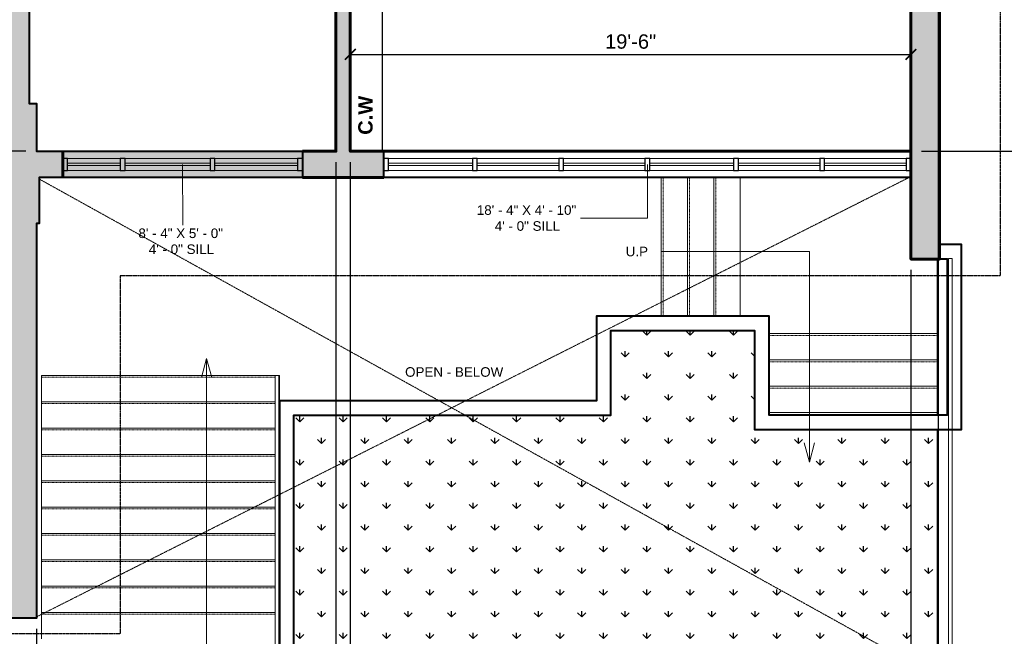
# Model space of a CAD drawing. Header units: inches. Extents: x -2078 to 109126, y -964 to 6385.
# Tile 164 of 256: x 26750 to 27161, y 3664 to 3922. Entities that reach past the tile are written whole.
import ezdxf

# ---------------------------------------------------------------- set-up
doc = ezdxf.new("R2010")
doc.units = ezdxf.units.IN
doc.header["$MEASUREMENT"] = 0
doc.linetypes.add('HIDDEN2', pattern=[0.1875, 0.125, -0.0625])
doc.linetypes.add('Overhead 1_16_', pattern=[0.101562, 0.0625, -0.039062])
for name, color, linetype, lineweight in [('A-ANNO', 2, 'Continuous', 5), ('A-ANNO-DIMS', 1, 'Continuous', 9), ('A-CASE', 4, 'Continuous', 9), ('A-DETL-THIN', 151, 'Continuous', 9), ('A-FLOR', 6, 'Continuous', 18), ('A-GLAZ-CURT', 52, 'Continuous', 9), ('A-GLAZ-CWMG', 51, 'Continuous', 9), ('A-HIDDEN', 2, 'HIDDEN2', 18), ('A-RAILING', 4, 'Continuous', 9), ('A-STRS', 4, 'Continuous', 9), ('A-WALL', 3, 'Continuous', 40), ('A-WINDOWS', 2, 'Continuous', 18), ('Q-CASE', 4, 'Continuous', 30)]:
    doc.layers.add(name, color=color, linetype=linetype, lineweight=lineweight)
doc.layers.add('A-HATCH', color=9, linetype='Continuous')
doc.styles.add('Arial_2', font='arial.ttf', dxfattribs={"height": 3})
doc.styles.add('Arial_B', font='arialbd.ttf', dxfattribs={"height": 4.5})
doc.styles.add('JC', font='arial.ttf', dxfattribs={"height": 0.125})
doc.dimstyles.new('JC-DIMS', dxfattribs={"dimtxt": 0.125, "dimasz": 0.09375, "dimexe": 0.09375, "dimexo": 0.09375, "dimgap": 0.046875, "dimtad": 1, "dimdec": 1, "dimzin": 0, "dimdsep": 46, "dimlunit": 4, "dimtxsty": 'JC', "dimblk": 'ARCHTICK', "dimcen": 0.09, "dimclrd": 1, "dimclre": 1, "dimclrt": 256, "dimadec": 0, "dimazin": 0, "dimtfac": 1, "dimtdec": 1, "dimtofl": 0, "dimtmove": 1, "dimatfit": 3, "dimfxl": 1, "dimtolj": 1, "dimtzin": 0, "dimarcsym": 0})

# ---------------------------------------------------------------- blocks, each defined once
blk = doc.blocks.new('System Panel - Glazed-1584002-3RD FL')
at = {"layer": 'A-GLAZ-CURT', "lineweight": 18}
for p, q in [((11, 0.5), (-11, 0.5)), ((-11, 0.5), (-11, -0.5)), ((11, -0.5), (11, 0.5)), ((-11, -0.5), (11, -0.5))]:
    blk.add_line(p, q, dxfattribs=at)
blk = doc.blocks.new('System Panel - Glazed-1580688-3RD FL')
at = {"layer": 'A-GLAZ-CURT', "lineweight": 18}
for p, q in [((17.5, 0.5), (-17.5, 0.5)), ((-17.5, 0.5), (-17.5, -0.5)), ((17.5, -0.5), (17.5, 0.5)), ((-17.5, -0.5), (17.5, -0.5))]:
    blk.add_line(p, q, dxfattribs=at)
blk = doc.blocks.new('Instance - Opening - 16_ x 24_-1583730-3RD FL')
at = {"layer": 'A-WINDOWS'}
for p, q in [((-50, -5.5), (-50, 5.5)), ((-50, 5.5), (50, 5.5)), ((50, 5.5), (50, -5.5)), ((50, -5.5), (-50, -5.5))]:
    blk.add_line(p, q, dxfattribs=at)
blk = doc.blocks.new('Instance - Opening - 16_ x 24_-1685121-3RD FL')
at = {"layer": 'A-WINDOWS'}
for p, q in [((-110, -5.5), (-110, 5.5)), ((-110, 5.5), (110, 5.5)), ((110, 5.5), (110, -5.5)), ((110, -5.5), (-110, -5.5))]:
    blk.add_line(p, q, dxfattribs=at)
blk = doc.blocks.new('System Panel - Glazed-1584003-3RD FL')
at = {"layer": 'A-GLAZ-CURT', "lineweight": 18}
for p, q in [((17.75, 0.5), (-17.75, 0.5)), ((-17.75, 0.5), (-17.75, -0.5)), ((17.75, -0.5), (17.75, 0.5)), ((-17.75, -0.5), (17.75, -0.5))]:
    blk.add_line(p, q, dxfattribs=at)
blk = doc.blocks.new('System Panel - Glazed-1584004-3RD FL')
at = {"layer": 'A-GLAZ-CURT', "lineweight": 18}
for p, q in [((17.25, 0.5), (-17.25, 0.5)), ((-17.25, 0.5), (-17.25, -0.5)), ((17.25, -0.5), (17.25, 0.5)), ((-17.25, -0.5), (17.25, -0.5))]:
    blk.add_line(p, q, dxfattribs=at)
blk = doc.blocks.new('Rectangular Mullion - 2_5_ x 5_ rectangular-V2-3RD FL')
at = {"layer": 'A-GLAZ-CWMG', "lineweight": 30}
for p, q in [((0, 2.5), (-2, 2.5)), ((-2, 2.5), (-2, -2.5)), ((0, -2.5), (0, 2.5)), ((-2, -2.5), (0, -2.5))]:
    blk.add_line(p, q, dxfattribs=at)
blk = doc.blocks.new('Rectangular Mullion - 2_5_ x 5_ rectangular-V3-3RD FL')
at = {"layer": 'A-GLAZ-CWMG', "lineweight": 30}
for p, q in [((-2, 2.5), (0, 2.5)), ((-2, -2.5), (-2, 2.5)), ((0, 2.5), (0, -2.5)), ((0, -2.5), (-2, -2.5))]:
    blk.add_line(p, q, dxfattribs=at)
blk = doc.blocks.new('Rectangular Mullion - 2_5_ x 5_ rectangular-1583997-3RD FL')
at = {"layer": 'A-GLAZ-CWMG'}
for p, q in [((685.36, -233.93), (663.36, -233.93)), ((685.36, -238.93), (663.36, -238.93))]:
    blk.add_line(p, q, dxfattribs=at)
blk = doc.blocks.new('Rectangular Mullion - 2_5_ x 5_ rectangular-V4-3RD FL')
at = {"layer": 'A-GLAZ-CWMG', "lineweight": 30}
for p, q in [((-1, 2.5), (1, 2.5)), ((-1, -2.5), (-1, 2.5)), ((1, 2.5), (1, -2.5)), ((1, -2.5), (-1, -2.5))]:
    blk.add_line(p, q, dxfattribs=at)
blk = doc.blocks.new('Rectangular Mullion - 2_5_ x 5_ rectangular-1583998-3RD FL')
at = {"layer": 'A-GLAZ-CWMG'}
for p, q in [((722.86, -233.93), (687.36, -233.93)), ((722.86, -238.93), (687.36, -238.93))]:
    blk.add_line(p, q, dxfattribs=at)
blk = doc.blocks.new('Rectangular Mullion - 2_5_ x 5_ rectangular-1583999-3RD FL')
at = {"layer": 'A-GLAZ-CWMG'}
for p, q in [((759.36, -233.93), (724.86, -233.93)), ((759.36, -238.93), (724.86, -238.93))]:
    blk.add_line(p, q, dxfattribs=at)
blk = doc.blocks.new('System Panel - Glazed-V5-3RD FL')
at = {"layer": 'A-GLAZ-CURT', "lineweight": 18}
for p, q in [((17, 0.5), (-17, 0.5)), ((-17, 0.5), (-17, -0.5)), ((17, -0.5), (17, 0.5)), ((-17, -0.5), (17, -0.5))]:
    blk.add_line(p, q, dxfattribs=at)
blk = doc.blocks.new('Rectangular Mullion - 2_5_ x 5_ rectangular-1575378-3RD FL')
at = {"layer": 'A-GLAZ-CWMG'}
for p, q in [((206.91, 464.57), (171.91, 464.57)), ((206.91, 459.57), (171.91, 459.57))]:
    blk.add_line(p, q, dxfattribs=at)
blk = doc.blocks.new('Rectangular Mullion - 2_5_ x 5_ rectangular-1580683-3RD FL')
at = {"layer": 'A-GLAZ-CWMG'}
for p, q in [((-513.2, -381.94), (-547.2, -381.94)), ((-513.2, -386.94), (-547.2, -386.94))]:
    blk.add_line(p, q, dxfattribs=at)
blk = doc.blocks.new('Top Rail Type - Top Rail_Internal_-1593777-3RD FL')
at = {"layer": 'A-RAILING'}
for p, q in [((750.01, -324.59), (750.01, -467.59)), ((751.51, -467.59), (751.51, -324.59))]:
    blk.add_line(p, q, dxfattribs=at)
at = {"layer": 'A-RAILING', "flags": 128}
for points in [[(750.68, -324.59), (750.76, -324.59), (750.84, -324.59)], [(750.84, -467.59), (750.76, -467.59), (750.68, -467.59)]]:
    blk.add_lwpolyline(points, dxfattribs=at)
blk = doc.blocks.new('Top Rail Type - Top Rail_Internal_-V6-3RD FL')
at = {"layer": 'A-RAILING'}
for p, q in [((751.51, -324.59), (750.01, -324.59)), ((750.01, -324.59), (750.01, -467.59)), ((751.51, -324.59), (751.51, -467.59)), ((751.51, -467.59), (750.01, -467.59))]:
    blk.add_line(p, q, dxfattribs=at)
blk = doc.blocks.new('Top Rail Type - Top Rail_Internal_-1673970-3RD FL')
at = {"layer": 'A-RAILING'}
for p, q in [((1031.08, -275.68), (1031.08, -453.18)), ((1031.92, -275.68), (1031.74, -275.68)), ((1032.58, -454.68), (1032.58, -275.68)), ((936.83, -453.84), (936.83, -454.02)), ((936.83, -454.68), (1032.58, -454.68)), ((1031.08, -453.18), (952.93, -453.18))]:
    blk.add_line(p, q, dxfattribs=at)
blk.add_open_spline([(1031.74, -453.84), (1031.75, -453.85), (1031.78, -453.89), (1031.83, -453.93), (1031.88, -453.98), (1031.91, -454.01), (1031.92, -454.02)], degree=3, knots=[0.46086968, 0.46086968, 0.46086968, 0.46086968, 0.47916667, 0.5, 0.52083333, 0.53913032, 0.53913032, 0.53913032, 0.53913032], dxfattribs=at)
blk = doc.blocks.new('Top Rail Type - Top Rail_Internal_-V9-3RD FL')
at = {"layer": 'A-RAILING'}
for p, q in [((1032.58, -275.68), (1031.08, -275.68)), ((1031.08, -275.68), (1031.08, -453.18)), ((1032.58, -275.68), (1032.58, -454.68)), ((936.83, -454.68), (936.83, -453.18)), ((1032.58, -454.68), (936.83, -454.68)), ((1031.08, -453.18), (952.93, -453.18))]:
    blk.add_line(p, q, dxfattribs=at)
blk = doc.blocks.new('Casework 26 - Casework 10-1695036-3RD FL')
at = {"layer": 'Q-CASE'}
for p, q in [((-600.76, -169.3), (-614.26, -169.3)), ((-614.26, -169.3), (-614.26, -280.92)), ((-600.76, -280.92), (-600.76, -169.3)), ((-614.26, -280.92), (-600.76, -280.92))]:
    blk.add_line(p, q, dxfattribs=at)
blk = doc.blocks.new('_ArchTick')
at = {"color": 0, "linetype": 'ByBlock', "const_width": 0.15}
blk.add_lwpolyline([(-0.5, -0.5), (0.5, 0.5)], dxfattribs=at)
blk = doc.blocks.new('*D771')
at = {"layer": 'A-ANNO-DIMS', "color": 1, "lineweight": -2, "transparency": 16777216}
for p, q in [((27137.82, 4169.02), (27474.21, 4169.02)), ((27469.71, 3867.02), (27469.71, 4169.02)), ((27126.82, 3867.02), (27474.21, 3867.02))]:
    blk.add_line(p, q, dxfattribs=at)
at = {"layer": 'Defpoints', "color": 0, "transparency": 16777216}
for p in [(27133.32, 4169.02), (27469.71, 4169.02), (27122.32, 3867.02)]:
    blk.add_point(p, dxfattribs=at)
at = {"layer": 'A-ANNO-DIMS', "color": 1, "lineweight": -2, "transparency": 16777216, "xscale": 4.5, "yscale": 4.5, "zscale": 4.5}
for p, rotation in [((27469.71, 4169.02), 90), ((27469.71, 3867.02), 270)]:
    blk.add_blockref('_ArchTick', p, dxfattribs=dict(at, rotation=rotation))
at = {"layer": 'A-ANNO-DIMS', "transparency": 16777216, "insert": (27464.4, 4018.02), "char_height": 6, "width": 0.4874, "attachment_point": 5, "rotation": 90, "style": 'JC'}
blk.add_mtext('\\A1;25\'-2"', dxfattribs=at)
blk = doc.blocks.new('*D773')
at = {"layer": 'A-ANNO-DIMS', "color": 1, "lineweight": -2, "transparency": 16777216}
for p, q in [((26888.32, 3862.52), (26888.32, 3379.5)), ((27122.32, 3817.45), (27122.32, 3379.5)), ((26888.32, 3384), (27122.32, 3384))]:
    blk.add_line(p, q, dxfattribs=at)
at = {"layer": 'Defpoints', "color": 0, "transparency": 16777216}
for p in [(26888.32, 3867.02), (27122.32, 3821.95), (27122.32, 3384)]:
    blk.add_point(p, dxfattribs=at)
at = {"layer": 'A-ANNO-DIMS', "color": 1, "lineweight": -2, "transparency": 16777216, "xscale": 4.5, "yscale": 4.5, "zscale": 4.5, "rotation": 180}
blk.add_blockref('_ArchTick', (26888.32, 3384), dxfattribs=at)
at = {"layer": 'A-ANNO-DIMS', "color": 1, "lineweight": -2, "transparency": 16777216, "xscale": 4.5, "yscale": 4.5, "zscale": 4.5}
blk.add_blockref('_ArchTick', (27122.32, 3384), dxfattribs=at)
at = {"layer": 'A-ANNO-DIMS', "transparency": 16777216, "insert": (27005.32, 3389.32), "char_height": 6, "width": 0.4874, "attachment_point": 5, "style": 'JC'}
blk.add_mtext('\\A1;19\'-6"', dxfattribs=at)
blk = doc.blocks.new('*D775')
at = {"layer": 'A-ANNO-DIMS', "color": 1, "lineweight": -2, "transparency": 16777216}
for p, q in [((26882.32, 3862.52), (26882.32, 3379.5)), ((26757.32, 3667.5), (26757.32, 3379.5)), ((26757.32, 3384), (26882.32, 3384))]:
    blk.add_line(p, q, dxfattribs=at)
at = {"layer": 'Defpoints', "color": 0, "transparency": 16777216}
for p in [(26882.32, 3867.02), (26757.32, 3672), (26882.32, 3384)]:
    blk.add_point(p, dxfattribs=at)
at = {"layer": 'A-ANNO-DIMS', "color": 1, "lineweight": -2, "transparency": 16777216, "xscale": 4.5, "yscale": 4.5, "zscale": 4.5, "rotation": 180}
blk.add_blockref('_ArchTick', (26757.32, 3384), dxfattribs=at)
at = {"layer": 'A-ANNO-DIMS', "color": 1, "lineweight": -2, "transparency": 16777216, "xscale": 4.5, "yscale": 4.5, "zscale": 4.5}
blk.add_blockref('_ArchTick', (26882.32, 3384), dxfattribs=at)
at = {"layer": 'A-ANNO-DIMS', "transparency": 16777216, "insert": (26819.82, 3389.32), "char_height": 6, "width": 0.4874, "attachment_point": 5, "style": 'JC'}
blk.add_mtext('\\A1;10\'-5"', dxfattribs=at)
blk = doc.blocks.new('*D797')
at = {"layer": 'A-ANNO-DIMS', "color": 1, "lineweight": -2, "transparency": 16777216}
for p, q in [((27138.26, 4553.02), (27510.8, 4553.02)), ((27506.3, 3867.02), (27506.3, 4553.02)), ((27126.82, 3867.02), (27510.8, 3867.02))]:
    blk.add_line(p, q, dxfattribs=at)
at = {"layer": 'Defpoints', "color": 0, "transparency": 16777216}
for p in [(27133.76, 4553.02), (27506.3, 4553.02), (27122.32, 3867.02)]:
    blk.add_point(p, dxfattribs=at)
at = {"layer": 'A-ANNO-DIMS', "color": 1, "lineweight": -2, "transparency": 16777216, "xscale": 4.5, "yscale": 4.5, "zscale": 4.5}
for p, rotation in [((27506.3, 4553.02), 90), ((27506.3, 3867.02), 270)]:
    blk.add_blockref('_ArchTick', p, dxfattribs=dict(at, rotation=rotation))
at = {"layer": 'A-ANNO-DIMS', "transparency": 16777216, "insert": (27500.98, 4210.02), "char_height": 6, "width": 0.4874, "attachment_point": 5, "rotation": 90, "style": 'JC'}
blk.add_mtext('\\A1;57\'-2"', dxfattribs=at)
blk = doc.blocks.new('*D807')
at = {"layer": 'A-ANNO-DIMS', "color": 1, "lineweight": -2, "transparency": 16777216}
for p, q in [((26888.32, 3908.66), (26888.32, 3903)), ((27122.32, 3908.66), (27122.32, 3903)), ((26888.32, 3907.5), (27122.32, 3907.5))]:
    blk.add_line(p, q, dxfattribs=at)
at = {"layer": 'Defpoints', "color": 0, "transparency": 16777216}
for p in [(26888.32, 3913.16), (27122.32, 3913.16), (27122.32, 3907.5)]:
    blk.add_point(p, dxfattribs=at)
at = {"layer": 'A-ANNO-DIMS', "color": 1, "lineweight": -2, "transparency": 16777216, "xscale": 4.5, "yscale": 4.5, "zscale": 4.5, "rotation": 180}
blk.add_blockref('_ArchTick', (26888.32, 3907.5), dxfattribs=at)
at = {"layer": 'A-ANNO-DIMS', "color": 1, "lineweight": -2, "transparency": 16777216, "xscale": 4.5, "yscale": 4.5, "zscale": 4.5}
blk.add_blockref('_ArchTick', (27122.32, 3907.5), dxfattribs=at)
at = {"layer": 'A-ANNO-DIMS', "transparency": 16777216, "insert": (27005.32, 3912.81), "char_height": 6, "width": 0.4874, "attachment_point": 5, "style": 'JC'}
blk.add_mtext('\\A1;19\'-6"', dxfattribs=at)
blk = doc.blocks.new('*D829')
at = {"layer": 'A-ANNO-DIMS', "color": 1, "lineweight": -2, "transparency": 16777216}
for p, q in [((26749.82, 4045.02), (26724.85, 4045.02)), ((26729.35, 4045.02), (26729.35, 3867.02)), ((26752.82, 3867.02), (26724.85, 3867.02))]:
    blk.add_line(p, q, dxfattribs=at)
at = {"layer": 'Defpoints', "color": 0, "transparency": 16777216}
for p in [(26754.32, 4045.02), (26729.35, 3867.02), (26757.32, 3867.02)]:
    blk.add_point(p, dxfattribs=at)
at = {"layer": 'A-ANNO-DIMS', "color": 1, "lineweight": -2, "transparency": 16777216, "xscale": 4.5, "yscale": 4.5, "zscale": 4.5}
for p, rotation in [((26729.35, 4045.02), 90), ((26729.35, 3867.02), 270)]:
    blk.add_blockref('_ArchTick', p, dxfattribs=dict(at, rotation=rotation))
at = {"layer": 'A-ANNO-DIMS', "transparency": 16777216, "insert": (26724.04, 3956.02), "char_height": 6, "width": 0.5739, "attachment_point": 5, "rotation": 90, "style": 'JC'}
blk.add_mtext('\\A1;14\'-10"', dxfattribs=at)
blk = doc.blocks.new('*D847')
at = {"layer": 'A-ANNO-DIMS', "color": 1, "lineweight": -2, "transparency": 16777216}
for p, q in [((27133.76, 4411.52), (27133.76, 3338.45)), ((25168.76, 3666.42), (25168.76, 3338.45)), ((25168.76, 3342.95), (27133.76, 3342.95))]:
    blk.add_line(p, q, dxfattribs=at)
at = {"layer": 'Defpoints', "color": 0, "transparency": 16777216}
for p in [(27133.76, 4416.02), (25168.76, 3670.92), (27133.76, 3342.95)]:
    blk.add_point(p, dxfattribs=at)
at = {"layer": 'A-ANNO-DIMS', "color": 1, "lineweight": -2, "transparency": 16777216, "xscale": 4.5, "yscale": 4.5, "zscale": 4.5, "rotation": 180}
blk.add_blockref('_ArchTick', (25168.76, 3342.95), dxfattribs=at)
at = {"layer": 'A-ANNO-DIMS', "color": 1, "lineweight": -2, "transparency": 16777216, "xscale": 4.5, "yscale": 4.5, "zscale": 4.5}
blk.add_blockref('_ArchTick', (27133.76, 3342.95), dxfattribs=at)
at = {"layer": 'A-ANNO-DIMS', "transparency": 16777216, "insert": (26151.26, 3348.27), "char_height": 6, "width": 0.5739, "attachment_point": 5, "style": 'JC'}
blk.add_mtext('\\A1;163\'-9"', dxfattribs=at)

msp = doc.modelspace()

# ---------------------------------------------------------------- hatches: boundary and pattern name
at = {"layer": 'A-HATCH'}
h = msp.add_hatch(color=256, dxfattribs=at)
h.dxf.hatch_style = 1
h.paths.add_polyline_path([(26926.316, 4169.021), (26968.316, 4169.021), (26968.316, 4175.021), (26926.316, 4175.021), (26926.316, 4195.021), (26808.805, 4195.021), (26808.805, 4189.021), (26812.805, 4189.021), (26812.805, 4131.1), (26799.694, 4131.1), (26799.694, 4125.1), (26818.805, 4125.1), (26818.805, 4130.897), (26825.311, 4130.897), (26825.311, 4131.897), (26818.805, 4131.897), (26818.805, 4189.021), (26914.316, 4189.021), (26914.316, 4131.897), (26914.316, 4084.897), (26914.316, 4051.021), (26866.816, 4051.021), (26866.816, 4057.459), (26865.816, 4057.459), (26865.816, 4051.021), (26754.316, 4051.021), (26754.316, 4189.021), (26772.805, 4189.021), (26772.805, 4195.021), (26746.316, 4195.021), (26746.316, 4176.021), (26727.316, 4176.021), (26727.316, 4170.021), (26746.316, 4170.021), (26746.316, 3886.996), (26745.316, 3886.996), (26745.316, 3718.021), (26745.441, 3718.021), (26745.441, 3708.021), (26745.316, 3708.021), (26745.316, 3671.996), (26757.316, 3671.996), (26757.316, 3836.845), (26758.449, 3836.845), (26758.449, 3856.021), (26768.316, 3856.021), (26868.316, 3856.021), (26868.316, 3867.021), (26768.316, 3867.021), (26757.316, 3867.021), (26757.316, 3886.996), (26754.316, 3886.996), (26754.316, 4045.021), (26882.316, 4045.021), (26882.316, 4023.021), (26888.316, 4023.021), (26888.316, 4045.021), (26926.316, 4045.021)])
h = msp.add_hatch(color=256, dxfattribs=at)
h.dxf.hatch_style = 1
h.paths.add_polyline_path([(27133.316, 4177.021), (27090.759, 4177.021), (27090.759, 4179.271), (27085.759, 4179.271), (27085.759, 4175.021), (27004.316, 4175.021), (27004.316, 4169.021), (27084.151, 4169.021), (27118.316, 4169.021), (27118.316, 4151.052), (27118.316, 4096.251), (27128.316, 4096.251), (27133.316, 4096.251)])
h.paths.add_polyline_path([(27134.316, 4000.251), (27118.316, 4000.251), (27118.316, 3927.207), (27118.316, 3925.951), (27122.316, 3925.951), (27122.316, 3821.951), (27134.316, 3821.951)])
h = msp.add_hatch(color=256, dxfattribs=at)
h.dxf.hatch_style = 1
h.paths.add_polyline_path([(26902.316, 3867.021), (26888.316, 3867.021), (26888.316, 3978.633), (26888.316, 3987.021), (26882.316, 3987.021), (26882.316, 3867.021), (26868.316, 3867.021), (26868.316, 3856.021), (26902.316, 3856.021)])
h = msp.add_hatch(dxfattribs=at)
h.set_pattern_fill('FP_2', color=254, scale=64, style=0, pattern_type=2)
h.set_pattern_definition([(90, (26106.959, 4097.954), (-9.051, 9.051), [2.4, -15.702]), (45, (26106.959, 4097.954), (-9.05097, 9.05097), [2.4, -10.4]), (135, (26106.959, 4097.954), (-9.05097, -9.05097), [2.4, -10.4])])
h.paths.add_polyline_path([(27059.65, 3644.771), (27059.893, 3644.771), (27059.893, 3649.21), (27133.316, 3649.21), (27133.316, 3750.766), (27057.106, 3750.766), (27057.106, 3792.12), (26997.106, 3792.12), (26997.106, 3756.766), (26864.717, 3756.766), (26864.717, 3655.923), (26951.643, 3655.923), (26951.643, 3644.771), (27049.308, 3644.771)])

# ---------------------------------------------------------------- linework, layer by layer
at = {"layer": 'A-ANNO'}
for p, q in [((26818.316, 3861.521), (26818.38, 3836.098)), ((27012.316, 3861.521), (27012.316, 3839.109)), ((27012.316, 3839.109), (26984.466, 3839.122)), ((27079.946, 3825.148), (27018.227, 3825.148)), ((27079.946, 3737.192), (27079.946, 3825.148)), ((26828.357, 3780.465), (26826.214, 3772.465)), ((26828.357, 3780.465), (26830.501, 3772.465)), ((26828.357, 3780.465), (26828.357, 3636.921)), ((27079.946, 3737.192), (27077.802, 3745.192)), ((27079.946, 3737.192), (27082.09, 3745.192))]:
    msp.add_line(p, q, dxfattribs=at)
at = {"layer": 'A-ANNO', "color": 250}
msp.add_line((27018.227, 3825.148), (27018.067, 3825.148), dxfattribs=at)
at = {"layer": 'A-DETL-THIN'}
msp.add_line((27133.316, 3649.21), (27133.316, 3750.766), dxfattribs=at)
at = {"layer": 'A-FLOR'}
msp.add_line((27133.316, 3821.951), (27133.316, 3756.766), dxfattribs=at)
at = {"layer": 'A-HIDDEN'}
for p, q in [((27122.316, 3856.442), (26757.316, 3672.509)), ((26758.449, 3855.421), (27138.04, 3644.771))]:
    msp.add_line(p, q, dxfattribs=at)
at = {"layer": 'A-HIDDEN', "lineweight": 30}
msp.add_lwpolyline([(27159.634, 3814.961), (26792.316, 3814.961), (26792.316, 3665.436), (25143.754, 3665.436), (25143.754, 4613.942), (27159.634, 4613.942)], close=True, dxfattribs=at)
at = {"layer": 'A-STRS'}
for p, q in [((27018.106, 3856.021), (27018.106, 3798.12)), ((27029.106, 3856.021), (27029.106, 3798.12)), ((27040.106, 3856.021), (27040.106, 3798.12)), ((27051.106, 3856.021), (27051.106, 3798.12)), ((27133.316, 3790.854), (27063.106, 3790.854)), ((27133.316, 3779.854), (27063.106, 3779.854)), ((26856.967, 3773.362), (26759.449, 3773.362)), ((26759.449, 3773.362), (26759.449, 3762.362)), ((26858.717, 3773.362), (26858.467, 3773.362)), ((26858.717, 3773.362), (26858.717, 3762.766)), ((27133.316, 3768.854), (27063.106, 3768.854)), ((26759.449, 3762.362), (26759.449, 3751.362)), ((26856.967, 3762.362), (26759.449, 3762.362)), ((26858.717, 3762.362), (26858.467, 3762.362)), ((27133.316, 3757.854), (27063.106, 3757.854)), ((26759.449, 3751.362), (26759.449, 3740.362)), ((26856.967, 3751.362), (26759.449, 3751.362)), ((26858.717, 3751.362), (26858.467, 3751.362)), ((26759.449, 3740.362), (26759.449, 3729.362)), ((26856.967, 3740.362), (26759.449, 3740.362)), ((26858.717, 3740.362), (26858.467, 3740.362)), ((26759.449, 3729.362), (26759.449, 3718.362)), ((26856.967, 3729.362), (26759.449, 3729.362)), ((26858.717, 3729.362), (26858.467, 3729.362)), ((26759.449, 3718.362), (26759.449, 3707.362)), ((26856.967, 3718.362), (26759.449, 3718.362)), ((26858.717, 3718.362), (26858.467, 3718.362)), ((26759.449, 3707.362), (26759.449, 3696.362)), ((26856.967, 3707.362), (26759.449, 3707.362)), ((26858.717, 3707.362), (26858.467, 3707.362)), ((26759.449, 3696.362), (26759.449, 3685.362)), ((26856.967, 3696.362), (26759.449, 3696.362)), ((26858.717, 3696.362), (26858.467, 3696.362)), ((26759.449, 3685.362), (26759.449, 3674.362)), ((26856.967, 3685.362), (26759.449, 3685.362)), ((26858.717, 3685.362), (26858.467, 3685.362)), ((26759.449, 3674.362), (26759.449, 3663.362)), ((26856.967, 3674.362), (26759.449, 3674.362)), ((26858.717, 3674.362), (26858.467, 3674.362))]:
    msp.add_line(p, q, dxfattribs=at)
at = {"layer": 'A-STRS', "linetype": 'Overhead 1_16_'}
for p, q in [((27018.856, 3856.021), (27018.856, 3798.12)), ((27029.856, 3856.021), (27029.856, 3798.12)), ((27040.856, 3856.021), (27040.856, 3798.12)), ((27133.316, 3790.104), (27063.106, 3790.104)), ((27133.316, 3779.104), (27063.106, 3779.104)), ((26856.967, 3772.612), (26759.449, 3772.612)), ((26858.717, 3772.612), (26858.467, 3772.612)), ((27133.316, 3768.104), (27063.106, 3768.104)), ((26856.967, 3761.612), (26759.449, 3761.612)), ((26858.717, 3761.612), (26858.467, 3761.612)), ((27133.316, 3757.104), (27063.106, 3757.104)), ((26856.967, 3750.612), (26759.449, 3750.612)), ((26858.717, 3750.612), (26858.467, 3750.612)), ((26856.967, 3739.612), (26759.449, 3739.612)), ((26858.717, 3739.612), (26858.467, 3739.612)), ((26856.967, 3728.612), (26759.449, 3728.612)), ((26858.717, 3728.612), (26858.467, 3728.612)), ((26856.967, 3717.612), (26759.449, 3717.612)), ((26858.717, 3717.612), (26858.467, 3717.612)), ((26856.967, 3706.612), (26759.449, 3706.612)), ((26858.717, 3706.612), (26858.467, 3706.612)), ((26856.967, 3695.612), (26759.449, 3695.612)), ((26858.717, 3695.612), (26858.467, 3695.612)), ((26856.967, 3684.612), (26759.449, 3684.612)), ((26858.717, 3684.612), (26858.467, 3684.612)), ((26856.967, 3673.612), (26759.449, 3673.612)), ((26858.717, 3673.612), (26858.467, 3673.612))]:
    msp.add_line(p, q, dxfattribs=at)
at = {"layer": 'A-WALL', "lineweight": 60}
for p, q in [((26768.316, 3856.021), (26768.316, 3867.021)), ((26868.316, 3856.021), (26902.316, 3856.021))]:
    msp.add_line(p, q, dxfattribs=at)
at = {"layer": 'A-WALL'}
for points in [[(26754.316, 4045.021), (26754.316, 3886.996), (26757.316, 3886.996), (26757.316, 3867.021), (26768.316, 3867.021), (26868.316, 3867.021), (26868.316, 3856.021), (26768.316, 3856.021), (26758.449, 3856.021), (26758.449, 3836.845), (26757.316, 3836.845), (26757.316, 3671.996), (26745.316, 3671.996)], [(27122.316, 3856.021), (26902.316, 3856.021), (26902.316, 3867.021)], [(27134.316, 3822.065), (27137.447, 3822.065), (27137.447, 3756.766), (27063.106, 3756.766), (27063.106, 3798.12), (26991.106, 3798.12), (26991.106, 3762.766), (26858.717, 3762.766), (26858.717, 3651.923), (26864.717, 3651.923), (26864.717, 3655.923), (26864.717, 3756.766), (26997.106, 3756.766), (26997.106, 3792.12), (27057.106, 3792.12), (27057.106, 3750.766), (27133.316, 3750.766), (27138.04, 3750.766), (27143.447, 3750.766), (27143.447, 3828.065), (27134.316, 3828.065)]]:
    msp.add_lwpolyline(points, dxfattribs=at)
at = {"layer": 'A-WALL', "lineweight": 60}
msp.add_lwpolyline([(27118.316, 3925.951), (27122.316, 3925.951), (27122.316, 3821.951), (27134.316, 3821.951), (27134.316, 4000.251), (27118.316, 4000.251)], close=True, dxfattribs=at)
msp.add_lwpolyline([(27122.316, 3867.021), (26902.316, 3867.021), (26888.316, 3867.021), (26888.316, 3987.021), (26882.316, 3987.021), (26882.316, 3867.021), (26868.316, 3867.021)], dxfattribs=at)

# ---------------------------------------------------------------- block references
at = {"layer": 'A-CASE'}
msp.add_blockref('Casework 26 - Casework 10-1695036-3RD FL', (27502.579, 4147.938), dxfattribs=at)
at = {"layer": 'A-GLAZ-CURT'}
for name, p in [('System Panel - Glazed-1584002-3RD FL', (26781.316, 3861.521)), ('System Panel - Glazed-1584003-3RD FL', (26812.066, 3861.521)), ('System Panel - Glazed-1584004-3RD FL', (26849.066, 3861.521)), ('System Panel - Glazed-1580688-3RD FL', (26921.816, 3861.521)), ('System Panel - Glazed-V5-3RD FL', (26958.316, 3861.521)), ('System Panel - Glazed-V5-3RD FL', (26994.316, 3861.521)), ('System Panel - Glazed-1580688-3RD FL', (27030.816, 3861.521)), ('System Panel - Glazed-V5-3RD FL', (27067.316, 3861.521)), ('System Panel - Glazed-V5-3RD FL', (27103.316, 3861.521))]:
    msp.add_blockref(name, p, dxfattribs=at)
at = {"layer": 'A-GLAZ-CWMG', "rotation": 180}
for p in [(26768.316, 3861.521), (26902.316, 3861.521)]:
    msp.add_blockref('Rectangular Mullion - 2_5_ x 5_ rectangular-V2-3RD FL', p, dxfattribs=at)
at = {"layer": 'A-GLAZ-CWMG'}
for name, p in [('Rectangular Mullion - 2_5_ x 5_ rectangular-1583997-3RD FL', (26106.959, 4097.954)), ('Rectangular Mullion - 2_5_ x 5_ rectangular-1583998-3RD FL', (26106.959, 4097.954)), ('Rectangular Mullion - 2_5_ x 5_ rectangular-1583999-3RD FL', (26106.959, 4097.954)), ('Rectangular Mullion - 2_5_ x 5_ rectangular-1575378-3RD FL', (26732.409, 3399.454)), ('Rectangular Mullion - 2_5_ x 5_ rectangular-1580683-3RD FL', (27488.516, 4245.962)), ('Rectangular Mullion - 2_5_ x 5_ rectangular-1580683-3RD FL', (27524.516, 4245.962)), ('Rectangular Mullion - 2_5_ x 5_ rectangular-1575378-3RD FL', (26841.409, 3399.454)), ('Rectangular Mullion - 2_5_ x 5_ rectangular-1580683-3RD FL', (27597.516, 4245.962)), ('Rectangular Mullion - 2_5_ x 5_ rectangular-1580683-3RD FL', (27633.516, 4245.962))]:
    msp.add_blockref(name, p, dxfattribs=at)
at = {"layer": 'A-GLAZ-CWMG', "extrusion": (0, 0, -1), "rotation": 180}
for name, p in [('Rectangular Mullion - 2_5_ x 5_ rectangular-V4-3RD FL', (-26793.316, 3861.521)), ('Rectangular Mullion - 2_5_ x 5_ rectangular-V4-3RD FL', (-26830.816, 3861.521)), ('Rectangular Mullion - 2_5_ x 5_ rectangular-V3-3RD FL', (-26868.316, 3861.521)), ('Rectangular Mullion - 2_5_ x 5_ rectangular-V4-3RD FL', (-26940.316, 3861.521)), ('Rectangular Mullion - 2_5_ x 5_ rectangular-V4-3RD FL', (-26976.316, 3861.521)), ('Rectangular Mullion - 2_5_ x 5_ rectangular-V4-3RD FL', (-27012.316, 3861.521)), ('Rectangular Mullion - 2_5_ x 5_ rectangular-V4-3RD FL', (-27049.316, 3861.521)), ('Rectangular Mullion - 2_5_ x 5_ rectangular-V4-3RD FL', (-27085.316, 3861.521)), ('Rectangular Mullion - 2_5_ x 5_ rectangular-V3-3RD FL', (-27122.316, 3861.521))]:
    msp.add_blockref(name, p, dxfattribs=at)
at = {"layer": 'A-RAILING'}
for name in ['Top Rail Type - Top Rail_Internal_-1673970-3RD FL', 'Top Rail Type - Top Rail_Internal_-V9-3RD FL', 'Top Rail Type - Top Rail_Internal_-1593777-3RD FL', 'Top Rail Type - Top Rail_Internal_-V6-3RD FL']:
    msp.add_blockref(name, (26106.959, 4097.954), dxfattribs=at)
at = {"layer": 'A-WINDOWS', "rotation": 180}
for name, p in [('Instance - Opening - 16_ x 24_-1583730-3RD FL', (26818.316, 3861.521)), ('Instance - Opening - 16_ x 24_-1685121-3RD FL', (27012.316, 3861.521))]:
    msp.add_blockref(name, p, dxfattribs=at)

# ---------------------------------------------------------------- texts
at = {"layer": 'A-ANNO', "insert": (26891.631, 3873.9), "char_height": 6, "width": 19.796, "attachment_point": 1, "rotation": 90, "style": 'Arial_B'}
msp.add_mtext('C.W', dxfattribs=at)
at = {"layer": 'A-ANNO', "char_height": 4, "attachment_point": 1, "style": 'Arial_2'}
for s, insert, width in [('18\' - 4" X 4\' - 10"', (26941.127, 3844.453), 52.318), ('8\' - 4" X 5\' - 0"', (26799.873, 3834.764), 44.642), ('4\' - 0" SILL', (26948.627, 3837.786), 34.138), ('4\' - 0" SILL', (26804.206, 3828.098), 34.138), ('U.P', (27003.281, 3827.148), 11.716), ('OPEN - BELOW', (26911.189, 3776.816), 52.116)]:
    msp.add_mtext(s, dxfattribs=dict(at, insert=insert, width=width))

# ---------------------------------------------------------------- dimensions: what is measured, and where the dimension line sits
at = {"layer": 'A-ANNO-DIMS'}
for base, p1, p2, picture, middle in [((27506.297, 4553.021), (27122.316, 3867.021), (27133.759, 4553.021), '*D797', (27500.983, 4210.021)), ((27469.714, 4169.021), (27122.316, 3867.021), (27133.316, 4169.021), '*D771', (27464.4, 4018.021)), ((26729.349, 3867.021), (26754.316, 4045.021), (26757.316, 3867.021), '*D829', (26724.036, 3956.021))]:
    dim = msp.add_linear_dim(base=base, p1=p1, p2=p2, angle=90, dimstyle='JC-DIMS', dxfattribs=at)
    dim.commit()
    dim.dimension.update_dxf_attribs({"geometry": picture, "text_midpoint": middle})
for base, p1, p2, picture, middle in [((27133.759, 3342.954), (25168.759, 3670.92), (27133.759, 4416.021), '*D847', (26151.259, 3348.27)), ((27122.316, 3907.499), (26888.316, 3913.156), (27122.316, 3913.156), '*D807', (27005.316, 3912.813)), ((26882.316, 3384.003), (26757.316, 3671.996), (26882.316, 3867.021), '*D775', (26819.816, 3389.317)), ((27122.316, 3384.003), (26888.316, 3867.021), (27122.316, 3821.951), '*D773', (27005.316, 3389.317))]:
    dim = msp.add_linear_dim(base=base, p1=p1, p2=p2, dimstyle='JC-DIMS', dxfattribs=at)
    dim.commit()
    dim.dimension.update_dxf_attribs({"geometry": picture, "text_midpoint": middle})

doc.saveas('drawing.dxf')
